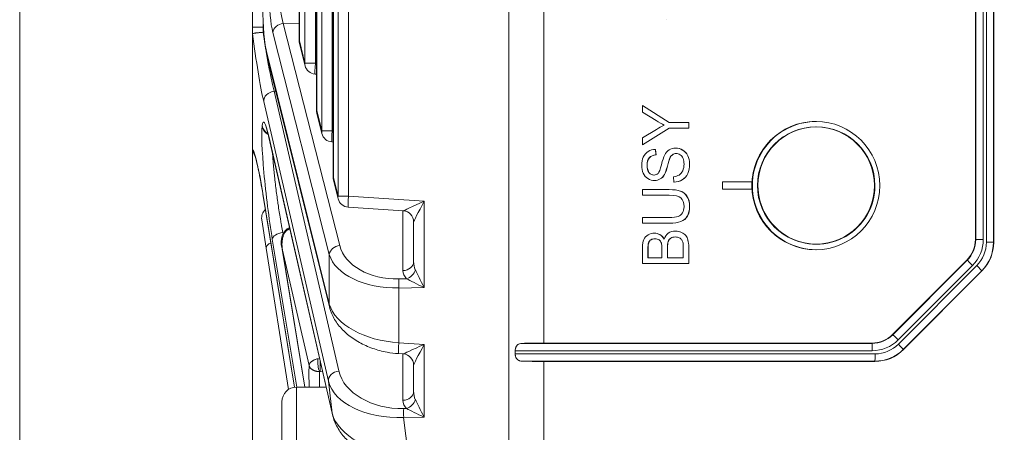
# Model space of a CAD drawing. Header units: millimetres. Extents: x 4 to 836, y 5 to 589.
# Tile 22 of 163: x 463 to 490, y 104 to 116. Entities that reach past the tile are written whole.
import ezdxf

# ---------------------------------------------------------------- set-up
doc = ezdxf.new("R2010")
doc.units = ezdxf.units.MM
doc.layers.add('1', color=7, linetype='Continuous', true_color=0xffffff)
doc.styles.add('ideas_simplex', font='simplex.shx')
doc.dimstyles.get("Standard").update_dxf_attribs({"dimtxt": 0.18, "dimasz": 0.18, "dimexe": 0.18, "dimexo": 0.0625, "dimgap": 0.09, "dimtad": 0, "dimtih": 1, "dimtoh": 1, "dimdec": 4, "dimzin": 0, "dimdsep": 46, "dimtxsty": 'Standard', "dimcen": 0.09, "dimadec": 0, "dimazin": 0, "dimtfac": 1, "dimtdec": 4, "dimtofl": 0, "dimtmove": 0, "dimatfit": 3, "dimfxl": 1, "dimtolj": 1, "dimtzin": 0, "dimarcsym": 0})

# ---------------------------------------------------------------- blocks, each defined once
blk = doc.blocks.new('_U9')
at = {"layer": '1', "color": 152, "lineweight": 13}
for p, q in [((469.858102, 112.831519), (469.858102, 30.116305)), ((547.158102, 62.954582), (547.158102, 30.116305))]:
    blk.add_line(p, q, dxfattribs=at)
at = {"layer": '1', "color": 87, "lineweight": 25}
for p, q in [((502.905602, 39.241305), (501.405602, 39.241305)), ((501.405602, 39.241305), (501.405602, 33.616305)), ((515.610602, 39.241305), (514.110602, 39.241305)), ((515.610602, 33.616305), (515.610602, 39.241305)), ((501.405602, 33.616305), (502.905602, 33.616305)), ((514.110602, 33.616305), (515.610602, 33.616305))]:
    blk.add_line(p, q, dxfattribs=at)
at = {"layer": '1', "color": 27, "lineweight": 13}
blk.add_line((547.158102, 32.116305), (469.858102, 32.116305), dxfattribs=at)
at = {"layer": '1', "color": 27, "lineweight": 18}
for points in [[(469.858102, 32.116305), (472.8581, 32.645285), (472.858104, 31.587324)], [(547.158102, 32.116305), (544.158104, 31.587324), (544.1581, 32.645285)]]:
    blk.add_solid(points, dxfattribs=at)
at = {"layer": '1', "color": 87, "linetype": 'Continuous', "lineweight": 25, "char_height": 3, "attachment_point": 7, "line_spacing_factor": 1.204819, "style": 'ideas_simplex'}
for s, insert in [('\\W1.2097;77,3', (502.877102, 41.376305)), ('\\W1.1919;3.04', (502.877102, 34.063805))]:
    blk.add_mtext(s, dxfattribs=dict(at, insert=insert))

msp = doc.modelspace()

# ---------------------------------------------------------------- linework, layer by layer
at = {"layer": '1', "color": 251, "linetype": 'Continuous', "lineweight": 18}
msp.add_line((463.492, 54.655), (463.492, 193.366), dxfattribs=at)
at = {"layer": '1', "color": 27, "linetype": 'Continuous', "lineweight": 18}
for p, q in [((476.858, 100.023), (476.858, 147.997)), ((472.062, 136.79), (472.062, 111.231)), ((471.606, 134.961), (471.606, 113.06)), ((471.133, 133.062), (471.133, 114.959)), ((469.858, 115.332), (469.858, 132.689)), ((469.858, 115.149), (469.858, 115.332)), ((469.858, 112.021), (469.858, 115.149)), ((471.142, 114.886), (471.293, 114.28)), ((470.26, 114.519), (471.959, 107.702)), ((471.564, 114.053), (471.606, 114.05)), ((471.615, 112.987), (471.754, 112.428)), ((470.305, 112.324), (472.039, 104.765)), ((472.025, 112.201), (472.062, 112.199)), ((472.07, 111.158), (472.198, 110.648)), ((470.141, 110.779), (471.005, 105.507)), ((472.469, 110.421), (473.978, 110.32)), ((470.233, 109.298), (470.109, 110.079)), ((470.871, 109.856), (470.864, 109.856)), ((474.258, 108.934), (474.258, 110.021)), ((470.843, 105.447), (470.233, 109.298)), ((470.668, 109.274), (471.285, 105.51)), ((473.844, 106.423), (473.978, 106.414)), ((474.258, 105.394), (474.258, 106.115))]:
    msp.add_line(p, q, dxfattribs=at)
at = {"layer": '1', "color": 252, "linetype": 'Continuous', "lineweight": 13}
for p, q in [((477.823, 141.31), (477.823, 106.71)), ((489.624, 109.539), (489.624, 138.482)), ((489.83, 138.482), (489.83, 109.539)), ((489.916, 109.461), (489.916, 138.56)), ((490.109, 138.56), (490.109, 109.461)), ((489.617, 109.542), (489.624, 109.539)), ((489.624, 109.539), (489.83, 109.539)), ((490.109, 109.461), (489.916, 109.461)), ((490.109, 109.461), (490.116, 109.458)), ((487.355, 106.938), (489.389, 108.973)), ((489.538, 108.832), (487.504, 106.796)), ((487.509, 106.681), (489.653, 108.826)), ((489.389, 108.973), (489.382, 108.976)), ((489.787, 108.685), (487.644, 106.54)), ((489.795, 108.682), (489.787, 108.685)), ((487.353, 106.945), (487.355, 106.938)), ((477.222, 106.703), (486.79, 106.703)), ((486.79, 106.703), (486.787, 106.71)), ((486.797, 106.503), (477.038, 106.503)), ((477.038, 106.417), (486.873, 106.417)), ((487.644, 106.54), (487.647, 106.532)), ((486.867, 106.218), (477.222, 106.218)), ((477.823, 106.21), (477.823, 100.126)), ((486.87, 106.21), (486.867, 106.218))]:
    msp.add_line(p, q, dxfattribs=at)
at = {"layer": '1', "color": 252, "linetype": 'Continuous', "lineweight": 18}
for p, q in [((489.617, 109.542), (489.617, 138.479)), ((490.116, 138.563), (490.116, 109.458)), ((487.353, 106.945), (489.382, 108.976)), ((489.795, 108.682), (487.647, 106.532)), ((477.823, 106.71), (486.787, 106.71)), ((477.038, 106.503), (477.038, 106.417)), ((486.87, 106.21), (477.823, 106.21))]:
    msp.add_line(p, q, dxfattribs=at)
at = {"layer": '1', "color": 27, "linetype": 'Continuous', "lineweight": 13}
for p, q in [((472.193, 110.72), (472.193, 137.3)), ((472.478, 137.3), (472.478, 110.72)), ((472.066, 136.79), (472.066, 111.231)), ((471.75, 112.501), (471.75, 135.52)), ((472.035, 135.52), (472.035, 112.501)), ((471.61, 134.961), (471.61, 113.06)), ((471.288, 114.352), (471.288, 133.669)), ((471.573, 133.669), (471.573, 114.352)), ((471.137, 133.062), (471.137, 114.959)), ((470.148, 115.475), (470.148, 115.332)), ((470.148, 115.332), (470.156, 115.332)), ((470.148, 115.332), (470.148, 115.193)), ((471.954, 109.128), (470.411, 115.191)), ((471.133, 115.445), (470.696, 115.437)), ((470.696, 115.437), (472.239, 109.374)), ((471.133, 114.959), (471.137, 114.959)), ((471.137, 114.959), (471.288, 114.352)), ((470.256, 114.592), (471.954, 107.774)), ((471.573, 114.352), (471.288, 114.352)), ((471.573, 114.352), (471.606, 114.35)), ((470.493, 113.586), (470.448, 113.584)), ((470.448, 113.584), (472.216, 105.949)), ((471.929, 105.668), (470.162, 113.303)), ((471.606, 113.06), (471.61, 113.06)), ((471.61, 113.06), (471.75, 112.501)), ((470.12, 112.627), (470.122, 112.644)), ((472.035, 112.501), (471.75, 112.501)), ((472.035, 112.501), (472.062, 112.499)), ((470.301, 112.355), (472.034, 104.797)), ((472.062, 111.231), (472.066, 111.231)), ((472.066, 111.231), (472.193, 110.72)), ((470.14, 110.792), (471.006, 105.507)), ((472.478, 110.72), (472.193, 110.72)), ((472.478, 110.72), (474.548, 110.581)), ((474.548, 110.581), (474.548, 108.227)), ((473.969, 108.689), (473.969, 110.32)), ((471.064, 105.51), (470.397, 109.546)), ((470.673, 109.247), (471.287, 105.51)), ((471.402, 106.1), (470.673, 109.247)), ((471.954, 107.774), (471.954, 109.128)), ((473.854, 108.46), (474.066, 108.464)), ((474.548, 108.227), (473.854, 108.214)), ((473.854, 108.214), (473.854, 106.722)), ((473.854, 106.722), (474.548, 106.676)), ((474.548, 106.676), (474.548, 104.687)), ((473.969, 105.149), (473.969, 106.415)), ((471.772, 105.929), (471.709, 105.931)), ((472.034, 104.797), (471.929, 105.668)), ((473.987, 104.922), (474.066, 104.924)), ((474.548, 104.687), (473.987, 104.677)), ((473.987, 104.677), (474.11, 103.653))]:
    msp.add_line(p, q, dxfattribs=at)
at = {"layer": '1', "color": 7, "linetype": 'Continuous', "lineweight": 18}
for p, q in [((481.163, 115.536), (481.167, 115.536)), ((480.514, 113.193), (480.518, 113.193)), ((481.244, 112.727), (481.248, 112.727)), ((481.244, 112.573), (481.248, 112.573)), ((480.514, 112.123), (480.518, 112.123)), ((480.871, 111.998), (480.874, 111.998)), ((481.426, 112.033), (481.422, 112.033)), ((480.883, 111.85), (480.887, 111.85)), ((481.332, 111.852), (481.336, 111.852)), ((481.752, 111.826), (481.756, 111.826)), ((481.117, 111.314), (481.121, 111.314)), ((481.751, 111.336), (481.755, 111.336)), ((480.514, 110.9), (480.514, 110.9)), ((480.841, 111.149), (480.845, 111.149)), ((481.373, 111.104), (481.377, 111.104)), ((483.501, 111.11), (482.701, 111.11)), ((482.701, 111.11), (482.701, 110.91)), ((482.701, 110.91), (483.501, 110.91)), ((483.501, 111.11), (483.504, 111.11)), ((483.501, 110.91), (483.501, 111.11)), ((483.501, 110.91), (483.504, 110.91)), ((483.504, 110.91), (483.504, 111.11)), ((486.87, 111.01), (486.87, 111.011)), ((481.74, 110.175), (481.744, 110.175)), ((481.563, 110.027), (481.566, 110.027)), ((480.842, 109.711), (480.838, 109.711)), ((480.991, 109.67), (480.994, 109.67)), ((481.29, 109.574), (481.293, 109.574)), ((481.417, 109.767), (481.413, 109.767)), ((481.217, 109.481), (481.22, 109.481))]:
    msp.add_line(p, q, dxfattribs=at)
at = {"layer": '1', "color": 7, "linetype": 'Continuous', "lineweight": 13}
for p, q in [((481.613, 111.98), (481.616, 111.98)), ((480.702, 111.769), (480.705, 111.769)), ((481.258, 111.747), (481.261, 111.747)), ((481.196, 111.54), (481.199, 111.54)), ((480.696, 111.362), (480.7, 111.362)), ((480.999, 111.19), (481.003, 111.19)), ((481.601, 111.168), (481.604, 111.168)), ((481.549, 110.86), (481.552, 110.86)), ((481.731, 110.716), (481.735, 110.716)), ((481.696, 109.647), (481.7, 109.647)), ((480.681, 109.451), (480.685, 109.451)), ((480.747, 109.531), (480.751, 109.531)), ((481.759, 109.519), (481.762, 109.519))]:
    msp.add_line(p, q, dxfattribs=at)
at = {"layer": '1', "color": 30, "linetype": 'Continuous', "lineweight": 18}
msp.add_line((485.256, 109.41), (485.27, 109.41), dxfattribs=at)
at = {"layer": '1', "color": 9, "linetype": 'Continuous', "lineweight": 13}
msp.add_line((471.058, 105.51), (471.058, 98.51), dxfattribs=at)
at = {"layer": '1', "color": 9, "linetype": 'Continuous', "lineweight": 18}
for p, q in [((471.868, 105.51), (471.058, 105.51)), ((470.658, 98.91), (470.658, 105.11))]:
    msp.add_line(p, q, dxfattribs=at)
at = {"layer": '1', "color": 27, "linetype": 'Continuous', "lineweight": 18}
for centre, start, end in [((471.433, 114.959), 180, 193.9902), ((471.584, 114.352), 193.9902, 266.1622), ((471.906, 113.06), 180, 193.9902), ((472.045, 112.501), 193.9902, 266.1622), ((472.362, 111.231), 180, 193.9902), ((472.489, 110.72), 193.9902, 266.1622), ((470.405, 110.126), 130.603, 189)]:
    msp.add_arc(centre, 0.3, start, end, dxfattribs=at)
at = {"layer": '1', "color": 9, "linetype": 'Continuous', "lineweight": 18}
msp.add_arc((471.058, 105.11), 0.4, 90, 180, dxfattribs=at)
at = {"layer": '1', "color": 27, "linetype": 'Continuous', "lineweight": 13}
for centre, major_axis, ratio, start_param, end_param in [((470.543, 116.259), (0.001, 1.3), 0.177496, 1.574783, 2.53408), ((470.839, 116.259), (0.007, 1), 0.241147, 1.577519, 2.536816), ((470.706, 115.191), (0.291, 0.074), 0.813543, 1.401864, 2.838348), ((470.029, 115.306), (0.294, -2.437), 0.07629, 4.76483, 5.667726), ((471.433, 114.959), (0.291, 0.073), 0.807933, 2.84247, 3.141604), ((471.584, 114.352), (0.291, 0.073), 0.807933, 2.84247, 3.141604), ((471.584, 114.352), (0.02, 0.299), 0.034821, 1.573132, 3.141555), ((470.459, 113.339), (-0.292, -0.068), 0.814729, 4.561187, 6.150663), ((471.906, 113.06), (0.291, 0.073), 0.807933, 2.84247, 3.141604), ((470.413, 110.629), (0.255, -2.114), 0.07629, 2.516904, 3.440104), ((470.411, 110.612), (0.255, -2.114), 0.07629, 3.440104, 5.23176), ((470.417, 112.662), (0.298, -0.037), 0.952361, 3.395541, 4.367243), ((470.419, 112.679), (0.298, -0.037), 0.952361, 3.395541, 4.334824), ((472.045, 112.501), (0.291, 0.073), 0.807933, 2.84247, 3.141604), ((472.045, 112.501), (0.02, 0.299), 0.034821, 1.573132, 3.141555), ((470.121, 109.585), (0.294, -2.434), 0.07629, 2.080215, 2.984242), ((472.362, 111.231), (0.291, 0.073), 0.807933, 2.84247, 3.141604), ((472.489, 110.72), (0.291, 0.073), 0.807933, 2.84247, 3.141604), ((472.489, 110.72), (0.02, 0.299), 0.034821, 1.573132, 3.141555), ((474.558, 110.581), (0.58, 0.262), 0.006775, 1.585799, 3.121689), ((474.558, 110.581), (0.3, 0.561), 0.014514, 1.578553, 3.114443), ((470.694, 109.581), (0.296, 0.049), 0.499258, 1.523831, 3.053051), ((470.529, 109.345), (0.296, 0.047), 0.49948, 2.102707, 3.141593), ((472.25, 109.128), (0.291, 0.074), 0.813543, 1.401864, 2.838348), ((473.913, 109.652), (1.697, 0.141), 0.697728, 3.258033, 4.61939), ((473.924, 109.407), (1.999, 0.112), 0.59397, 3.282845, 4.644202), ((473.958, 108.934), (-0.3, 0), 0.819152, 1.605703, 3.141593), ((474.558, 108.96), (0.037, 0.42), 0.708755, 1.693447, 2.27004), ((474.569, 108.714), (0.599, 0.05), 0.697728, 3.083501, 3.660093), ((474.055, 108.709), (-0.216, -0.209), 0.73027, 0.995596, 2.217599), ((474.558, 108.227), (0.594, -0.289), 0.006933, 3.738848, 4.698144), ((474.558, 108.227), (0.3, -0.589), 0.014114, 3.745908, 4.705205), ((473.865, 108.214), (-0.005, 0.3), 0.034894, 0.610865, 1.570162), ((472.25, 107.774), (-0.291, -0.073), 0.807933, 5.984063, 6.283761), ((473.924, 107.91), (1.999, -0.112), 0.59397, 3.349406, 4.710763), ((473.865, 106.722), (-0.02, -0.299), 0.034821, 4.714725, 6.283147), ((474.558, 106.676), (0.58, 0.262), 0.006775, 1.585799, 3.121689), ((474.558, 106.676), (0.3, 0.561), 0.014514, 1.578553, 3.114443), ((472.058, 101.994), (0.557, -4.616), 0.07629, 3.607449, 3.837332), ((472.226, 105.703), (-0.292, -0.068), 0.814729, 4.561187, 6.150663), ((473.903, 106.112), (1.709, -0.053), 0.695555, 3.323342, 4.782788), ((473.914, 105.866), (2.006, 0.036), 0.593553, 3.278719, 4.738165), ((473.958, 105.394), (-0.3, 0), 0.819152, 1.605703, 3.141593), ((474.558, 105.42), (0.037, 0.42), 0.708755, 1.693447, 2.27004), ((474.569, 105.174), (0.599, 0.05), 0.697728, 3.083501, 3.660093), ((474.055, 105.169), (-0.216, -0.209), 0.73027, 0.995596, 2.217599), ((474.558, 104.687), (0.3, -0.589), 0.014114, 3.745908, 4.705205), ((474.036, 104.85), (2.021, -0.189), 0.586057, 3.344159, 4.803605), ((473.998, 104.677), (0.005, -0.3), 0.034894, 3.752458, 4.711755), ((474.558, 104.687), (0.594, -0.289), 0.006933, 3.738848, 4.698144)]:
    msp.add_ellipse(centre, major_axis=major_axis, ratio=ratio, start_param=start_param, end_param=end_param, dxfattribs=at)
at = {"layer": '1', "color": 27, "linetype": 'Continuous', "lineweight": 18}
for centre, major_axis, ratio, start_param, end_param in [((470.416, 115.878), (0, 1.576), 0.17633, 1.570796, 2.525692), ((470.551, 114.592), (-0.291, -0.073), 0.807933, 5.984063, 6.283196), ((470.598, 112.391), (-0.292, -0.067), 0.809428, 6.152337, 6.283206), ((470.437, 110.827), (-0.296, -0.049), 0.49073, 6.195138, 6.283201), ((473.958, 110.021), (-0.3, 0), 0.999468, 3.141593, 4.644309), ((473.958, 106.115), (-0.3, 0), 0.999468, 3.141593, 4.644309), ((472.331, 104.832), (-0.292, -0.067), 0.809428, 6.152337, 6.283206)]:
    msp.add_ellipse(centre, major_axis=major_axis, ratio=ratio, start_param=start_param, end_param=end_param, dxfattribs=at)
at = {"layer": '1', "color": 252, "linetype": 'Continuous', "lineweight": 18}
for centre, major_axis, ratio, start_param, end_param in [((485.27, 111.01), (0, 1.75), 0.999391, 0, 3.141593), ((488.817, 109.542), (0, 0.8), 0.999286, 3.926938, 4.712389), ((489.014, 109.459), (1.064, -0.288), 0.998004, 5.763612, 6.547339), ((486.787, 107.511), (0.243, 0.763), 0.998763, 3.449221, 4.234776), ((477.858, 106.675), (1, -0.001), 0.034921, 1.605746, 2.260398), ((486.868, 107.311), (0.779, -0.779), 0.998277, 5.498129, 6.28297), ((477.858, 106.245), (1, 0.001), 0.034921, 4.022787, 4.67744)]:
    msp.add_ellipse(centre, major_axis=major_axis, ratio=ratio, start_param=start_param, end_param=end_param, dxfattribs=at)
msp.add_ellipse((485.253, 111.01), major_axis=(0, -1.75), ratio=0.999391, dxfattribs=at)
at = {"layer": '1', "color": 30, "linetype": 'Continuous', "lineweight": 18}
msp.add_ellipse((485.256, 111.01), major_axis=(0, 1.6), ratio=0.999391, dxfattribs=at)
at = {"layer": '1', "color": 7, "linetype": 'Continuous', "lineweight": 18}
msp.add_ellipse((485.27, 111.011), major_axis=(1.6, 0), ratio=1, dxfattribs=at)
msp.add_ellipse((485.27, 111.01), major_axis=(1.6, 0), ratio=1, start_param=3.141592, end_param=6.283185, dxfattribs=at)
at = {"layer": '1', "color": 252, "linetype": 'Continuous', "lineweight": 13}
for centre, major_axis, ratio, start_param, end_param in [((488.824, 109.539), (0.065, -0.797), 0.999224, 0.703742, 1.489192), ((488.831, 109.539), (0, 1), 0.999286, 3.926938, 4.712389), ((489.014, 109.462), (0.87, -0.236), 0.998004, 5.763612, 6.547339), ((489.007, 109.462), (1.066, -0.277), 0.998491, 5.752806, 6.536534), ((489.531, 108.832), (0.141, -0.141), 0.024678, 1.546109, 3.106675), ((489.646, 108.826), (-0.141, 0.141), 0.024678, 3.17651, 4.687701), ((486.79, 107.504), (0.2, 0.775), 0.998415, 3.393773, 4.179328), ((487.497, 106.796), (0.141, -0.141), 0.024678, 1.546109, 3.106675), ((486.79, 106.503), (0, -0.2), 0.034899, 1.570796, 3.106665), ((486.797, 107.504), (0.303, 0.954), 0.998763, 3.449221, 4.234776), ((486.872, 107.318), (0.638, -0.637), 0.998277, 5.498129, 6.28297), ((487.502, 106.681), (-0.141, 0.141), 0.024678, 3.17651, 4.687701), ((486.865, 107.318), (0.806, -0.751), 0.998678, 5.463523, 6.248363), ((486.866, 106.417), (0, 0.2), 0.034899, 3.176521, 4.712389)]:
    msp.add_ellipse(centre, major_axis=major_axis, ratio=ratio, start_param=start_param, end_param=end_param, dxfattribs=at)
at = {"layer": '1', "color": 30, "linetype": 'Continuous', "lineweight": 18}
msp.add_ellipse((485.27, 111.01), major_axis=(0, 1.6), ratio=0.999391, start_param=3.141647, end_param=3.329259, dxfattribs=at)
at = {"layer": '1', "color": 27, "linetype": 'Continuous', "lineweight": 13}
for points, knots in [([(469.858, 115.332), (469.858, 115.332), (469.866, 115.332), (469.894, 115.332), (469.916, 115.332), (469.969, 115.332), (470.001, 115.332), (470.071, 115.332), (470.109, 115.332), (470.148, 115.332)], [0, 0, 0, 0, 0.25, 0.25, 0.5, 0.5, 0.75, 0.75, 1, 1, 1, 1]), ([(470.148, 115.193), (470.159, 115.113), (470.171, 115.034), (470.189, 114.916), (470.198, 114.858), (470.207, 114.799), (470.213, 114.761), (470.216, 114.741), (470.232, 114.645), (470.257, 114.496), (470.283, 114.353), (470.299, 114.266), (470.303, 114.249), (470.309, 114.215), (470.312, 114.198), (470.322, 114.147), (470.329, 114.115), (470.348, 114.018), (470.374, 113.895), (470.399, 113.785), (470.418, 113.706), (470.424, 113.68), (470.436, 113.631), (470.442, 113.607), (470.448, 113.584)], [0, 0, 0, 0, 0.125, 0.125, 0.1875, 0.21875, 0.21875, 0.25, 0.25, 0.375, 0.5, 0.5, 0.53125, 0.53125, 0.5625, 0.5625, 0.625, 0.625, 0.75, 0.875, 0.875, 0.9375, 0.9375, 1, 1, 1, 1]), ([(470.405, 111.889), (470.406, 111.866), (470.407, 111.842), (470.411, 111.791), (470.413, 111.751), (470.416, 111.71), (470.419, 111.682), (470.42, 111.668), (470.425, 111.597), (470.43, 111.538), (470.442, 111.418), (470.448, 111.356), (470.458, 111.261), (470.463, 111.213), (470.468, 111.164), (470.472, 111.132), (470.474, 111.115), (470.484, 111.033), (470.492, 110.966), (470.509, 110.833), (470.517, 110.766), (470.531, 110.665), (470.538, 110.614), (470.546, 110.563), (470.55, 110.53), (470.553, 110.513), (470.565, 110.428), (470.586, 110.295), (470.607, 110.165), (470.623, 110.069), (470.628, 110.037), (470.639, 109.974), (470.645, 109.943), (470.662, 109.85), (470.673, 109.79), (470.684, 109.731)], [0, 0, 0, 0, 0.041311, 0.041311, 0.084888, 0.106676, 0.106676, 0.128464, 0.128464, 0.215618, 0.215618, 0.302771, 0.302771, 0.346348, 0.368137, 0.368137, 0.389925, 0.389925, 0.477079, 0.477079, 0.564232, 0.564232, 0.607809, 0.629597, 0.629597, 0.651386, 0.651386, 0.738539, 0.825693, 0.825693, 0.86927, 0.86927, 0.912846, 0.912846, 1, 1, 1, 1]), ([(470.878, 109.823), (470.874, 109.822), (470.866, 109.821), (470.854, 109.818), (470.843, 109.814), (470.831, 109.809), (470.82, 109.803), (470.809, 109.797), (470.798, 109.789), (470.788, 109.781), (470.778, 109.772), (470.768, 109.761), (470.758, 109.75), (470.749, 109.738), (470.736, 109.72), (470.721, 109.693), (470.704, 109.657), (470.69, 109.616), (470.676, 109.563), (470.665, 109.493), (470.661, 109.436), (470.661, 109.401), (470.661, 109.392), (470.661, 109.382), (470.662, 109.371), (470.662, 109.36), (470.663, 109.349), (470.663, 109.336), (470.664, 109.323), (470.666, 109.309), (470.667, 109.295), (470.669, 109.28), (470.671, 109.264), (470.673, 109.253), (470.673, 109.247)], [0, 0, 0, 0, 0.016583, 0.033309, 0.050266, 0.067541, 0.085213, 0.103359, 0.122048, 0.141344, 0.161305, 0.181983, 0.203425, 0.225675, 0.248769, 0.303084, 0.363054, 0.428893, 0.500764, 0.615559, 0.751442, 0.76424, 0.778091, 0.792995, 0.808954, 0.825966, 0.844031, 0.863151, 0.883324, 0.904552, 0.926833, 0.950168, 0.974557, 1, 1, 1, 1]), ([(470.878, 109.823), (470.875, 109.828), (470.873, 109.833), (470.868, 109.841), (470.866, 109.845), (470.863, 109.847), (470.863, 109.847)], [0, 0, 0, 0, 0.499938, 0.499938, 0.999876, 1, 1, 1, 1]), ([(471.651, 106.286), (471.638, 106.283), (471.625, 106.28), (471.602, 106.273), (471.591, 106.269), (471.571, 106.262), (471.561, 106.258), (471.546, 106.251), (471.542, 106.249), (471.533, 106.245), (471.528, 106.243), (471.517, 106.237), (471.51, 106.233), (471.497, 106.225), (471.491, 106.221), (471.479, 106.213), (471.473, 106.208), (471.462, 106.2), (471.457, 106.195), (471.448, 106.187), (471.444, 106.184), (471.437, 106.176), (471.434, 106.172), (471.427, 106.164), (471.424, 106.16), (471.419, 106.152), (471.417, 106.148), (471.413, 106.141), (471.411, 106.137), (471.408, 106.129), (471.407, 106.126), (471.405, 106.118), (471.404, 106.114), (471.403, 106.107), (471.402, 106.103), (471.402, 106.1)], [0, 0, 0, 0, 0.08036, 0.08036, 0.160719, 0.160719, 0.241079, 0.241079, 0.281259, 0.281259, 0.321438, 0.321438, 0.383882, 0.383882, 0.446325, 0.446325, 0.508769, 0.508769, 0.571213, 0.571213, 0.626146, 0.626146, 0.681079, 0.681079, 0.736013, 0.736013, 0.790946, 0.790946, 0.84321, 0.84321, 0.895473, 0.895473, 0.947737, 0.947737, 1, 1, 1, 1]), ([(471.691, 105.931), (471.688, 105.931), (471.683, 105.931), (471.674, 105.931), (471.666, 105.932), (471.657, 105.933), (471.649, 105.933), (471.64, 105.934), (471.632, 105.936), (471.623, 105.937), (471.615, 105.938), (471.606, 105.94), (471.598, 105.942), (471.589, 105.944), (471.581, 105.947), (471.572, 105.949), (471.564, 105.952), (471.556, 105.955), (471.548, 105.958), (471.54, 105.961), (471.532, 105.964), (471.524, 105.968), (471.517, 105.972), (471.509, 105.975), (471.502, 105.98), (471.491, 105.986), (471.478, 105.995), (471.462, 106.008), (471.446, 106.022), (471.436, 106.033), (471.43, 106.042), (471.426, 106.047), (471.422, 106.053), (471.418, 106.06), (471.413, 106.068), (471.409, 106.078), (471.405, 106.088), (471.403, 106.096), (471.402, 106.1)], [0, 0, 0, 0, 0.018893, 0.03793, 0.057112, 0.076446, 0.095933, 0.115578, 0.135385, 0.155358, 0.175498, 0.195811, 0.2163, 0.236968, 0.257818, 0.278853, 0.300078, 0.321494, 0.343106, 0.364917, 0.386929, 0.409146, 0.431571, 0.454207, 0.477057, 0.500125, 0.5558, 0.615985, 0.680721, 0.750046, 0.766942, 0.787927, 0.813004, 0.842179, 0.875459, 0.91285, 0.954361, 1, 1, 1, 1]), ([(471.691, 105.931), (471.686, 105.939), (471.682, 105.948), (471.672, 105.971), (471.668, 105.984), (471.656, 106.028), (471.65, 106.062), (471.642, 106.132), (471.641, 106.169), (471.642, 106.234), (471.646, 106.264), (471.651, 106.286)], [0, 0, 0, 0, 0.125, 0.125, 0.25, 0.25, 0.5, 0.5, 0.75, 0.75, 1, 1, 1, 1]), ([(471.704, 106.225), (471.704, 106.224), (471.704, 106.222), (471.704, 106.218), (471.703, 106.212), (471.703, 106.205), (471.703, 106.199), (471.703, 106.192), (471.703, 106.186), (471.702, 106.18), (471.702, 106.173), (471.702, 106.167), (471.702, 106.16), (471.702, 106.154), (471.702, 106.147), (471.702, 106.141), (471.702, 106.134), (471.701, 106.128), (471.701, 106.12), (471.701, 106.11), (471.701, 106.098), (471.701, 106.086), (471.702, 106.073), (471.702, 106.061), (471.702, 106.049), (471.702, 106.037), (471.703, 106.026), (471.703, 106.014), (471.703, 106.003), (471.704, 105.992), (471.704, 105.982), (471.705, 105.972), (471.706, 105.962), (471.706, 105.953), (471.707, 105.945), (471.708, 105.938), (471.708, 105.933), (471.709, 105.931)], [0, 0, 0, 0, 0.002206, 0.022568, 0.042788, 0.062865, 0.082799, 0.102591, 0.122241, 0.141748, 0.161114, 0.180337, 0.199419, 0.218359, 0.237158, 0.255815, 0.274331, 0.292706, 0.31094, 0.345602, 0.380686, 0.416191, 0.45212, 0.488471, 0.525247, 0.562449, 0.600077, 0.638132, 0.676616, 0.715528, 0.75487, 0.794643, 0.834848, 0.875485, 0.916556, 0.95806, 1, 1, 1, 1]), ([(471.691, 105.931), (471.689, 105.884), (471.687, 105.834), (471.686, 105.754), (471.686, 105.726), (471.686, 105.669), (471.686, 105.64), (471.686, 105.583), (471.686, 105.556), (471.686, 105.529)], [0, 0, 0, 0, 0.410931, 0.410931, 0.616396, 0.616396, 0.821862, 0.821862, 1, 1, 1, 1]), ([(471.709, 105.931), (471.707, 105.931), (471.704, 105.931), (471.7, 105.931), (471.695, 105.931), (471.693, 105.931), (471.691, 105.931)], [0, 0, 0, 0, 0.256852, 0.508712, 0.756207, 1, 1, 1, 1])]:
    msp.add_open_spline(points, degree=3, knots=knots, dxfattribs=at)
at = {"layer": '1', "color": 27, "linetype": 'Continuous', "lineweight": 18}
for points, knots in [([(469.859, 115.156), (469.86, 115.157), (469.863, 115.159), (469.87, 115.161), (469.873, 115.162), (469.879, 115.163), (469.882, 115.164), (469.894, 115.166), (469.903, 115.168), (469.919, 115.17), (469.925, 115.171), (469.937, 115.173), (469.943, 115.174), (469.963, 115.176), (469.977, 115.178), (470.008, 115.181), (470.024, 115.183), (470.058, 115.186), (470.075, 115.187), (470.111, 115.19), (470.129, 115.191), (470.148, 115.193)], [0, 0, 0, 0, 0.125, 0.125, 0.1875, 0.1875, 0.25, 0.25, 0.375, 0.375, 0.4375, 0.4375, 0.5, 0.5, 0.625, 0.625, 0.75, 0.75, 0.875, 0.875, 1, 1, 1, 1]), ([(469.859, 115.156), (469.859, 115.156), (469.858, 115.155), (469.858, 115.153), (469.858, 115.151), (469.858, 115.149)], [0, 0, 0, 0, 0.5, 0.5, 1, 1, 1, 1]), ([(470.226, 112.602), (470.226, 112.602), (470.227, 112.601), (470.238, 112.574), (470.267, 112.481), (470.291, 112.383), (470.305, 112.324)], [0, 0, 0, 0, 0.023868, 0.281769, 0.634965, 1, 1, 1, 1]), ([(469.858, 112.021), (469.858, 112.019), (469.858, 112.018), (469.858, 112.014), (469.858, 112.011), (469.859, 112.007), (469.859, 112.004), (469.859, 111.999), (469.859, 111.996), (469.86, 111.993)], [0, 0, 0, 0, 0.25, 0.25, 0.5, 0.5, 0.75, 0.75, 1, 1, 1, 1]), ([(469.905, 111.865), (469.899, 111.874), (469.894, 111.882), (469.886, 111.899), (469.882, 111.908), (469.876, 111.924), (469.873, 111.932), (469.865, 111.958), (469.862, 111.975), (469.86, 111.993)], [0, 0, 0, 0, 0.222507, 0.222507, 0.41688, 0.41688, 0.611254, 0.611254, 1, 1, 1, 1]), ([(469.902, 111.871), (469.902, 111.871), (469.904, 111.864), (469.928, 111.805), (469.965, 111.675), (469.996, 111.539), (470.014, 111.459)], [0, 0, 0, 0, 0.118292, 0.349733, 0.66944, 1, 1, 1, 1]), ([(470.014, 111.459), (470.016, 111.451), (470.037, 111.359), (470.08, 111.129), (470.121, 110.898), (470.141, 110.779)], [0, 0, 0, 0, 0.05219, 0.552374, 1, 1, 1, 1]), ([(470.853, 109.853), (470.847, 109.852), (470.819, 109.842), (470.767, 109.798), (470.709, 109.727), (470.667, 109.64), (470.633, 109.472), (470.64, 109.344), (470.673, 109.247)], [0, 0, 0, 0, 0.022589, 0.111423, 0.251955, 0.387898, 0.510885, 1, 1, 1, 1]), ([(471.959, 107.702), (471.975, 107.636), (472.032, 107.467), (472.186, 107.207), (472.441, 106.943), (472.761, 106.724), (473.128, 106.559), (473.498, 106.46), (473.739, 106.43), (473.844, 106.423)], [0, 0, 0, 0, 0.100102, 0.265574, 0.430269, 0.590963, 0.744486, 0.890632, 1, 1, 1, 1]), ([(472.039, 104.765), (472.054, 104.699), (472.109, 104.526), (472.26, 104.257), (472.513, 103.977), (472.837, 103.737), (473.213, 103.547), (473.604, 103.421), (473.867, 103.378), (473.99, 103.365)], [0, 0, 0, 0, 0.095398, 0.255319, 0.417703, 0.579523, 0.734481, 0.880489, 1, 1, 1, 1])]:
    msp.add_open_spline(points, degree=3, knots=knots, dxfattribs=at)
at = {"layer": '1', "color": 7, "linetype": 'Continuous', "lineweight": 18}
for points, degree in [([(480.514, 113.193), (480.514, 113.193), (481.244, 112.727), (481.244, 112.727)], 3), ([(480.514, 113.013), (480.514, 113.013), (480.514, 113.193), (480.514, 113.193)], 3), ([(480.518, 113.193), (480.518, 113.193), (481.248, 112.727), (481.248, 112.727)], 3), ([(481.244, 112.573), (481.244, 112.573), (480.514, 112.123), (480.514, 112.123)], 3), ([(481.248, 112.573), (481.248, 112.573), (480.518, 112.123), (480.518, 112.123)], 3), ([(481.244, 112.727), (481.244, 112.727), (481.378, 112.727), (481.512, 112.727)], 3), ([(481.78, 112.573), (481.78, 112.573), (481.244, 112.573), (481.244, 112.573)], 3), ([(481.78, 112.585), (481.78, 112.577), (481.78, 112.573), (481.78, 112.573)], 3), ([(481.78, 112.585), (481.783, 112.585)], 1), ([(480.514, 112.123), (480.514, 112.123), (480.514, 112.311), (480.514, 112.311)], 3), ([(480.671, 111.941), (480.73, 111.976), (480.797, 111.995), (480.871, 111.998)], 3), ([(480.871, 111.998), (480.871, 111.998), (480.883, 111.85), (480.883, 111.85)], 3), ([(480.874, 111.998), (480.874, 111.998), (480.887, 111.85), (480.887, 111.85)], 3), ([(481.113, 111.834), (481.148, 111.902), (481.191, 111.952), (481.243, 111.984)], 3), ([(481.427, 112.033), (481.494, 112.033), (481.557, 112.015), (481.616, 111.98)], 3), ([(481.613, 111.98), (481.672, 111.944), (481.719, 111.893), (481.752, 111.826)], 3), ([(481.616, 111.98), (481.676, 111.944), (481.722, 111.893), (481.756, 111.826)], 3), ([(480.538, 111.788), (480.568, 111.854), (480.613, 111.905), (480.671, 111.941)], 3), ([(480.883, 111.85), (480.803, 111.842), (480.742, 111.815), (480.702, 111.769)], 3), ([(480.887, 111.85), (480.807, 111.842), (480.746, 111.815), (480.705, 111.769)], 3), ([(481.033, 111.576), (481.064, 111.701), (481.091, 111.787), (481.113, 111.834)], 3), ([(481.258, 111.747), (481.245, 111.716), (481.224, 111.647), (481.196, 111.54)], 3), ([(481.261, 111.747), (481.248, 111.716), (481.227, 111.647), (481.199, 111.54)], 3), ([(481.332, 111.852), (481.303, 111.831), (481.278, 111.796), (481.258, 111.747)], 3), ([(481.336, 111.852), (481.306, 111.831), (481.281, 111.796), (481.261, 111.747)], 3), ([(481.439, 111.884), (481.4, 111.884), (481.365, 111.874), (481.336, 111.852)], 3), ([(481.623, 111.75), (481.604, 111.795), (481.578, 111.829), (481.545, 111.851)], 3), ([(480.943, 111.343), (480.972, 111.373), (481.002, 111.45), (481.033, 111.576)], 3), ([(481.196, 111.54), (481.168, 111.432), (481.142, 111.357), (481.117, 111.314)], 3), ([(481.199, 111.54), (481.171, 111.432), (481.145, 111.357), (481.121, 111.314)], 3), ([(480.663, 111.199), (480.607, 111.232), (480.565, 111.281), (480.536, 111.345)], 3), ([(481.117, 111.314), (481.085, 111.259), (481.046, 111.217), (480.999, 111.19)], 3), ([(481.121, 111.314), (481.089, 111.259), (481.049, 111.217), (481.003, 111.19)], 3), ([(481.359, 111.25), (481.423, 111.257), (481.475, 111.273), (481.515, 111.298)], 3), ([(481.373, 111.104), (481.373, 111.104), (481.359, 111.25), (481.359, 111.25)], 3), ([(481.601, 111.168), (481.534, 111.128), (481.458, 111.106), (481.373, 111.104)], 3), ([(481.604, 111.168), (481.537, 111.128), (481.461, 111.106), (481.377, 111.104)], 3), ([(481.751, 111.336), (481.718, 111.265), (481.668, 111.209), (481.601, 111.168)], 3), ([(481.755, 111.336), (481.722, 111.265), (481.672, 111.209), (481.604, 111.168)], 3), ([(481.731, 110.716), (481.684, 110.785), (481.624, 110.833), (481.549, 110.86)], 3), ([(481.735, 110.716), (481.688, 110.785), (481.627, 110.833), (481.552, 110.86)], 3), ([(481.608, 110.262), (481.58, 110.216), (481.54, 110.183), (481.488, 110.165)], 3), ([(481.563, 110.027), (481.64, 110.056), (481.7, 110.106), (481.74, 110.175)], 3), ([(481.566, 110.027), (481.644, 110.056), (481.703, 110.106), (481.744, 110.175)], 3), ([(480.553, 109.538), (480.578, 109.592), (480.618, 109.634), (480.671, 109.665)], 3), ([(480.861, 109.558), (480.819, 109.558), (480.782, 109.549), (480.751, 109.531)], 3), ([(480.843, 109.711), (480.896, 109.71), (480.947, 109.697), (480.994, 109.67)], 3), ([(480.991, 109.67), (481.039, 109.643), (481.077, 109.602), (481.107, 109.547)], 3), ([(480.994, 109.67), (481.042, 109.643), (481.081, 109.602), (481.11, 109.547)], 3), ([(481.107, 109.547), (481.129, 109.618), (481.167, 109.672), (481.221, 109.71)], 3), ([(481.29, 109.574), (481.255, 109.551), (481.231, 109.52), (481.217, 109.481)], 3), ([(481.293, 109.574), (481.259, 109.551), (481.234, 109.52), (481.22, 109.481)], 3), ([(481.59, 109.525), (481.574, 109.549), (481.55, 109.569), (481.52, 109.584)], 3), ([(481.696, 109.647), (481.724, 109.613), (481.745, 109.57), (481.759, 109.519)], 3), ([(481.7, 109.647), (481.728, 109.613), (481.748, 109.57), (481.762, 109.519)], 3), ([(480.747, 109.531), (480.715, 109.512), (480.693, 109.485), (480.681, 109.451)], 3), ([(480.751, 109.531), (480.719, 109.512), (480.697, 109.485), (480.685, 109.451)], 3), ([(481.032, 109.44), (481.019, 109.479), (480.998, 109.509), (480.969, 109.529)], 3), ([(481.625, 109.436), (481.618, 109.471), (481.606, 109.501), (481.59, 109.525)], 3), ([(480.668, 109.04), (480.71, 109.04), (481.046, 109.04), (481.046, 109.04)], 3), ([(480.668, 109.04), (480.672, 109.04)], 1), ([(481.201, 109.04), (481.204, 109.04)], 1), ([(481.78, 108.886), (481.783, 108.886)], 1)]:
    msp.add_open_spline(points, degree=degree, dxfattribs=at)
for points, knots in [([(481.11, 112.659), (481.044, 112.694), (480.969, 112.737), (480.887, 112.787), (480.887, 112.787), (480.514, 113.013), (480.514, 113.013)], [0, 0, 0, 0, 0.5, 0.5, 0.5, 1, 1, 1, 1]), ([(480.514, 112.311), (480.514, 112.311), (480.896, 112.541), (480.896, 112.541), (480.967, 112.583), (481.039, 112.623), (481.11, 112.659)], [0, 0, 0, 0, 0.5, 0.5, 0.5, 1, 1, 1, 1]), ([(481.78, 112.727), (481.782, 112.727), (481.783, 112.727), (481.783, 112.727), (481.783, 112.727), (481.783, 112.621), (481.783, 112.585)], [0, 0, 0, 0, 0.056556, 0.056556, 0.056556, 1, 1, 1, 1]), ([(481.243, 111.984), (481.295, 112.017), (481.355, 112.033), (481.49, 112.033), (481.553, 112.015), (481.613, 111.98)], [0, 0, 0, 0, 0.5, 0.5, 1, 1, 1, 1]), ([(480.536, 111.345), (480.507, 111.41), (480.493, 111.481), (480.493, 111.559), (480.493, 111.646), (480.508, 111.722), (480.538, 111.788)], [0, 0, 0, 0, 0.5, 0.5, 0.5, 1, 1, 1, 1]), ([(480.702, 111.769), (480.661, 111.723), (480.641, 111.656), (480.641, 111.566), (480.641, 111.472), (480.659, 111.404), (480.696, 111.362)], [0, 0, 0, 0, 0.5, 0.5, 0.5, 1, 1, 1, 1]), ([(480.705, 111.769), (480.664, 111.723), (480.644, 111.656), (480.644, 111.566), (480.644, 111.472), (480.663, 111.404), (480.7, 111.362)], [0, 0, 0, 0, 0.5, 0.5, 0.5, 1, 1, 1, 1]), ([(481.545, 111.851), (481.512, 111.873), (481.476, 111.884), (481.397, 111.884), (481.362, 111.874), (481.332, 111.852)], [0, 0, 0, 0, 0.5, 0.5, 1, 1, 1, 1]), ([(481.515, 111.298), (481.556, 111.323), (481.589, 111.362), (481.639, 111.468), (481.651, 111.528), (481.651, 111.594), (481.651, 111.653), (481.642, 111.705), (481.623, 111.75)], [0, 0, 0, 0, 0.333333, 0.333333, 0.666667, 0.666667, 0.666667, 1, 1, 1, 1]), ([(481.752, 111.826), (481.785, 111.76), (481.801, 111.685), (481.801, 111.602), (481.801, 111.496), (481.785, 111.408), (481.751, 111.336)], [0, 0, 0, 0, 0.5, 0.5, 0.5, 1, 1, 1, 1]), ([(481.756, 111.826), (481.788, 111.76), (481.805, 111.685), (481.805, 111.602), (481.805, 111.496), (481.788, 111.408), (481.755, 111.336)], [0, 0, 0, 0, 0.5, 0.5, 0.5, 1, 1, 1, 1]), ([(480.999, 111.19), (480.952, 111.162), (480.9, 111.149), (480.841, 111.149), (480.778, 111.149), (480.718, 111.165), (480.663, 111.199)], [0, 0, 0, 0, 0.5, 0.5, 0.5, 1, 1, 1, 1]), ([(480.696, 111.362), (480.733, 111.319), (480.778, 111.297), (480.83, 111.297), (480.876, 111.297), (480.913, 111.313), (480.943, 111.343)], [0, 0, 0, 0, 0.5, 0.5, 0.5, 1, 1, 1, 1]), ([(480.7, 111.362), (480.737, 111.319), (480.782, 111.297), (480.835, 111.297), (480.836, 111.297), (480.837, 111.298)], [0, 0, 0, 0, 0.980243, 0.980243, 1, 1, 1, 1]), ([(481.003, 111.19), (480.956, 111.162), (480.903, 111.149), (480.845, 111.149), (480.844, 111.149), (480.844, 111.149)], [0, 0, 0, 0, 0.993572, 0.993572, 1, 1, 1, 1]), ([(481.549, 110.86), (481.474, 110.886), (481.373, 110.9), (481.246, 110.9), (481.246, 110.9), (480.514, 110.9), (480.514, 110.9), (480.514, 110.9), (480.514, 110.745), (480.514, 110.745)], [0, 0, 0, 0, 0.333333, 0.333333, 0.333333, 0.666667, 0.666667, 0.666667, 1, 1, 1, 1]), ([(481.552, 110.86), (481.477, 110.886), (481.376, 110.9), (481.249, 110.9), (481.249, 110.9), (480.518, 110.9), (480.518, 110.9), (480.518, 110.9), (480.518, 110.745), (480.518, 110.745)], [0, 0, 0, 0, 0.333333, 0.333333, 0.333333, 0.666667, 0.666667, 0.666667, 1, 1, 1, 1]), ([(480.514, 110.745), (480.514, 110.745), (481.245, 110.745), (481.245, 110.745), (481.404, 110.745), (481.511, 110.721), (481.567, 110.673)], [0, 0, 0, 0, 0.5, 0.5, 0.5, 1, 1, 1, 1]), ([(481.567, 110.673), (481.623, 110.624), (481.651, 110.543), (481.651, 110.43), (481.651, 110.364), (481.636, 110.307), (481.608, 110.262)], [0, 0, 0, 0, 0.5, 0.5, 0.5, 1, 1, 1, 1]), ([(481.74, 110.175), (481.781, 110.245), (481.801, 110.334), (481.801, 110.444), (481.801, 110.556), (481.778, 110.647), (481.731, 110.716)], [0, 0, 0, 0, 0.5, 0.5, 0.5, 1, 1, 1, 1]), ([(481.744, 110.175), (481.785, 110.245), (481.805, 110.334), (481.805, 110.444), (481.805, 110.556), (481.782, 110.647), (481.735, 110.716)], [0, 0, 0, 0, 0.5, 0.5, 0.5, 1, 1, 1, 1]), ([(480.514, 110.136), (480.514, 110.136), (480.514, 109.982), (480.514, 109.982), (480.514, 109.982), (480.631, 109.982), (480.771, 109.982)], [0, 0, 0, 0, 0.714776, 0.714776, 0.714776, 1, 1, 1, 1]), ([(480.774, 109.982), (480.985, 109.982), (481.249, 109.982), (481.249, 109.982), (481.383, 109.982), (481.489, 109.997), (481.566, 110.027)], [0, 0, 0, 0, 0.375457, 0.375457, 0.375457, 1, 1, 1, 1]), ([(481.78, 108.886), (481.78, 108.886), (480.514, 108.886), (480.514, 108.886), (480.514, 108.886), (480.514, 109.324), (480.514, 109.324), (480.514, 109.413), (480.527, 109.484), (480.553, 109.538)], [0, 0, 0, 0, 0.333333, 0.333333, 0.333333, 0.666667, 0.666667, 0.666667, 1, 1, 1, 1]), ([(480.671, 109.665), (480.724, 109.695), (480.78, 109.711), (480.838, 109.711), (480.892, 109.711), (480.943, 109.697), (480.991, 109.67)], [0, 0, 0, 0, 0.5, 0.5, 0.5, 1, 1, 1, 1]), ([(480.969, 109.529), (480.939, 109.548), (480.902, 109.558), (480.858, 109.558), (480.816, 109.558), (480.779, 109.549), (480.747, 109.531)], [0, 0, 0, 0, 0.5, 0.5, 0.5, 1, 1, 1, 1]), ([(481.221, 109.71), (481.276, 109.748), (481.339, 109.767), (481.413, 109.767), (481.472, 109.767), (481.527, 109.755), (481.629, 109.709), (481.669, 109.681), (481.696, 109.647)], [0, 0, 0, 0, 0.333333, 0.333333, 0.333333, 0.666667, 0.666667, 1, 1, 1, 1]), ([(481.52, 109.584), (481.489, 109.599), (481.454, 109.607), (481.413, 109.607), (481.366, 109.607), (481.325, 109.596), (481.29, 109.574)], [0, 0, 0, 0, 0.5, 0.5, 0.5, 1, 1, 1, 1]), ([(481.416, 109.767), (481.416, 109.767), (481.416, 109.767), (481.476, 109.767), (481.531, 109.755), (481.633, 109.709), (481.672, 109.681), (481.7, 109.647)], [0, 0, 0, 0, 0.00106, 0.00106, 0.50053, 0.50053, 1, 1, 1, 1]), ([(480.685, 109.451), (480.673, 109.417), (480.667, 109.357), (480.667, 109.273), (480.667, 109.273), (480.667, 109.04), (480.667, 109.04), (480.667, 109.04), (480.669, 109.04), (480.672, 109.04)], [0, 0, 0, 0, 0.48486, 0.48486, 0.48486, 0.96972, 0.96972, 0.96972, 1, 1, 1, 1]), ([(481.046, 109.04), (481.046, 109.04), (481.046, 109.293), (481.046, 109.293), (481.046, 109.361), (481.041, 109.41), (481.032, 109.44)], [0, 0, 0, 0, 0.5, 0.5, 0.5, 1, 1, 1, 1]), ([(481.217, 109.481), (481.203, 109.441), (481.196, 109.384), (481.196, 109.31), (481.196, 109.31), (481.196, 109.04), (481.196, 109.04), (481.196, 109.04), (481.631, 109.04), (481.631, 109.04)], [0, 0, 0, 0, 0.333333, 0.333333, 0.333333, 0.666667, 0.666667, 0.666667, 1, 1, 1, 1]), ([(481.22, 109.481), (481.206, 109.441), (481.199, 109.384), (481.199, 109.31), (481.199, 109.31), (481.199, 109.04), (481.199, 109.04), (481.199, 109.04), (481.201, 109.04), (481.204, 109.04)], [0, 0, 0, 0, 0.484859, 0.484859, 0.484859, 0.969719, 0.969719, 0.969719, 1, 1, 1, 1]), ([(481.631, 109.04), (481.631, 109.04), (481.631, 109.331), (481.631, 109.331), (481.631, 109.381), (481.629, 109.416), (481.625, 109.436)], [0, 0, 0, 0, 0.5, 0.5, 0.5, 1, 1, 1, 1]), ([(481.759, 109.519), (481.773, 109.468), (481.78, 109.405), (481.78, 109.331), (481.78, 109.331), (481.78, 108.886), (481.78, 108.886)], [0, 0, 0, 0, 0.5, 0.5, 0.5, 1, 1, 1, 1])]:
    msp.add_open_spline(points, degree=3, knots=knots, dxfattribs=at)
at = {"layer": '1', "color": 7, "linetype": 'Continuous', "lineweight": 13}
for points, knots in [([(481.512, 112.727), (481.646, 112.727), (481.78, 112.727), (481.78, 112.727), (481.78, 112.727), (481.78, 112.621), (481.78, 112.585)], [0, 0, 0, 0, 0.376661, 0.376661, 0.376661, 1, 1, 1, 1]), ([(481.488, 110.165), (481.436, 110.146), (481.355, 110.136), (481.245, 110.136), (481.245, 110.136), (480.515, 110.136), (480.514, 110.136)], [0, 0, 0, 0, 0.500113, 0.500113, 0.500113, 1, 1, 1, 1]), ([(480.771, 109.982), (480.981, 109.982), (481.246, 109.982), (481.246, 109.982), (481.38, 109.982), (481.485, 109.997), (481.563, 110.027)], [0, 0, 0, 0, 0.375457, 0.375457, 0.375457, 1, 1, 1, 1]), ([(480.681, 109.451), (480.67, 109.417), (480.664, 109.357), (480.664, 109.273), (480.664, 109.273), (480.664, 109.04), (480.664, 109.04), (480.664, 109.04), (480.665, 109.04), (480.668, 109.04)], [0, 0, 0, 0, 0.48486, 0.48486, 0.48486, 0.96972, 0.96972, 0.96972, 1, 1, 1, 1])]:
    msp.add_open_spline(points, degree=3, knots=knots, dxfattribs=at)
at = {"layer": '1', "color": 27, "linetype": 'Continuous', "lineweight": 18}
msp.add_open_spline([(470.863, 109.847), (470.86, 109.852), (470.856, 109.854), (470.853, 109.853)], degree=3, dxfattribs=at)
at = {"layer": '1', "color": 252, "linetype": 'Continuous', "lineweight": 18}
for points, knots in [([(477.038, 106.503), (477.038, 106.519), (477.039, 106.535), (477.043, 106.557), (477.045, 106.564), (477.048, 106.579), (477.051, 106.586), (477.056, 106.599), (477.058, 106.605), (477.064, 106.617), (477.071, 106.629), (477.078, 106.639), (477.086, 106.648), (477.09, 106.653), (477.103, 106.665), (477.113, 106.672), (477.132, 106.684), (477.143, 106.688), (477.175, 106.699), (477.198, 106.703), (477.222, 106.703)], [0, 0, 0, 0, 0.125, 0.125, 0.1875, 0.1875, 0.25, 0.25, 0.3125, 0.3125, 0.375, 0.4375, 0.4375, 0.5, 0.5, 0.625, 0.625, 0.75, 0.75, 1, 1, 1, 1]), ([(477.222, 106.218), (477.198, 106.218), (477.175, 106.222), (477.148, 106.231), (477.143, 106.233), (477.133, 106.237), (477.127, 106.24), (477.113, 106.249), (477.103, 106.256), (477.086, 106.272), (477.078, 106.282), (477.068, 106.298), (477.065, 106.303), (477.058, 106.315), (477.056, 106.322), (477.048, 106.342), (477.044, 106.356), (477.04, 106.378), (477.039, 106.386), (477.038, 106.402), (477.038, 106.41), (477.038, 106.417)], [0, 0, 0, 0, 0.25, 0.25, 0.3125, 0.3125, 0.375, 0.375, 0.5, 0.5, 0.625, 0.625, 0.6875, 0.6875, 0.75, 0.75, 0.875, 0.875, 0.9375, 0.9375, 1, 1, 1, 1])]:
    msp.add_open_spline(points, degree=3, knots=knots, dxfattribs=at)

# ---------------------------------------------------------------- dimensions: what is measured, and where the dimension line sits
at = {"layer": '1', "color": 87, "linetype": 'Continuous', "lineweight": 25}
dim = msp.add_linear_dim(base=(547.158, 32.116), p1=(469.858, 116.23), p2=(547.158, 65.455), angle=180, text='<>\\P[\\C87;\\H3.00;\\Fsimplex.shx;3.04\\Fsimplex.shx;\\H3.00;\\C87; ]', dimstyle='Standard', override={"dimtxt": 3, "dimasz": 3, "dimexe": 2, "dimexo": 2.5, "dimgap": 1.5, "dimtad": 1, "dimtih": 0, "dimtoh": 0, "dimdec": 2, "dimlfac": 1, "dimzin": 8, "dimdsep": 44, "dimlunit": 2, "dimtxsty": 'ideas_simplex', "dimsah": 1, "dimse1": 0, "dimse2": 0, "dimsd1": 0, "dimsd2": 0, "dimclrd": 27, "dimclre": 152, "dimclrt": 87, "dimtol": 0, "dimtm": -0.1, "dimtfac": 0.5, "dimtdec": 2, "dimtofl": 1, "dimtmove": 0, "dimtzin": 8, "dimlwd": 13, "dimlwe": 13}, dxfattribs=at)
dim.commit()
dim.dimension.update_dxf_attribs({"geometry": '_U9', "text_midpoint": (508.508, 32.116), "dimtype": 160})

doc.saveas('drawing.dxf')
